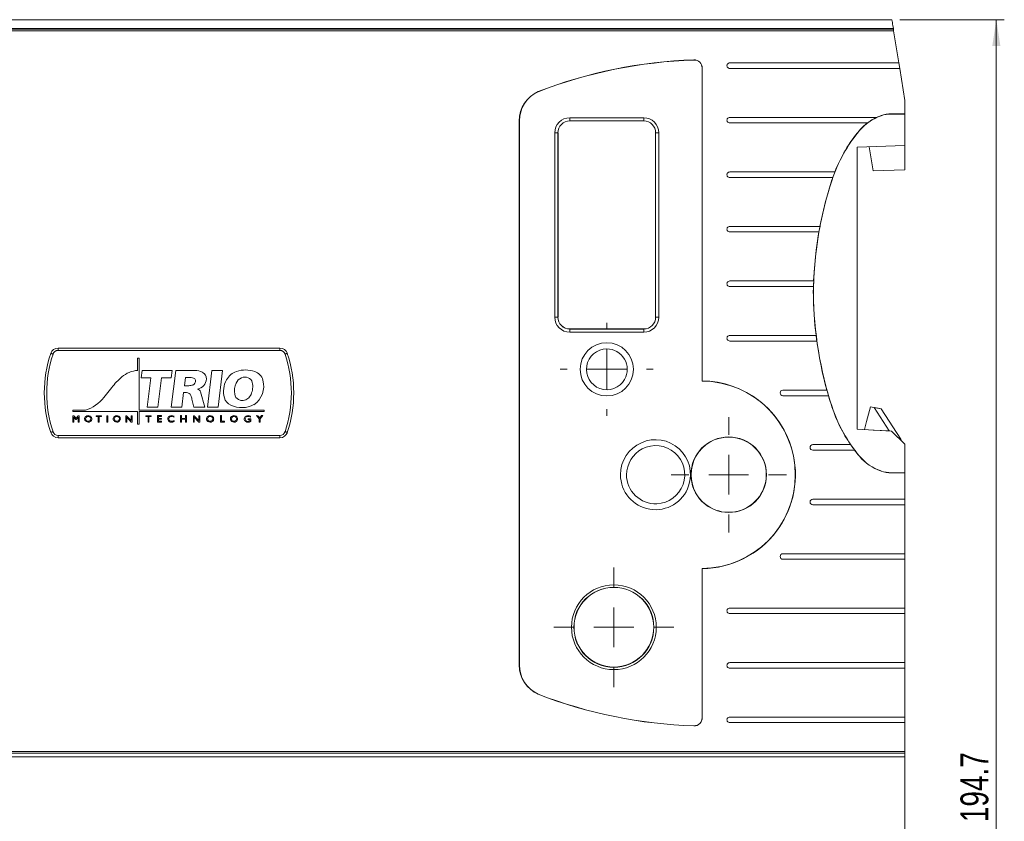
# Model space of a CAD drawing. Header units: millimetres. Extents: x 92 to 332, y 6 to 280.
# Tile 4 of 8: x 209 to 332, y 111 to 212. Entities that reach past the tile are written whole.
import ezdxf

# ---------------------------------------------------------------- set-up
doc = ezdxf.new("R2010")
doc.units = ezdxf.units.MM
doc.styles.add('SLDTEXTSTYLE0', font='TXT', dxfattribs={"width": 0.75})
doc.dimstyles.new('SLDDIMSTYLE0', dxfattribs={"dimtxt": 3.5, "dimasz": 3.302, "dimexe": 0, "dimexo": 0.0625, "dimgap": 0.875, "dimtad": 1, "dimdec": 1, "dimrnd": 1e-09, "dimzin": 12, "dimdsep": 46, "dimtxsty": 'SLDTEXTSTYLE0', "dimsah": 1, "dimcen": 0.09, "dimadec": 0, "dimazin": 3, "dimtfac": 1, "dimtdec": 1, "dimtofl": 0, "dimtmove": 0, "dimatfit": 3, "dimfxl": 1, "dimfrac": 2, "dimtolj": 1, "dimtzin": 12, "dimarcsym": 0})
doc.dimstyles.new('SLDDIMSTYLE1', dxfattribs={"dimtxt": 3.5, "dimasz": 3.302, "dimexe": 0, "dimexo": 0.0625, "dimgap": 0.875, "dimtad": 1, "dimdec": 1, "dimrnd": 1e-09, "dimzin": 12, "dimdsep": 46, "dimtxsty": 'SLDTEXTSTYLE0', "dimsah": 1, "dimcen": 0.09, "dimadec": 0, "dimazin": 3, "dimtfac": 1, "dimtofl": 0, "dimtmove": 0, "dimatfit": 3, "dimfxl": 1, "dimfrac": 2, "dimtolj": 1, "dimtzin": 12, "dimarcsym": 0})

# ---------------------------------------------------------------- blocks, each defined once
blk = doc.blocks.new('*D5')
at = {"color": 7, "linetype": 'Continuous', "lineweight": 0}
for p, q in [((164.57, 131.81), (164.57, 6)), ((321.42, 44.98), (321.42, 6)), ((164.57, 7), (321.42, 7))]:
    blk.add_line(p, q, dxfattribs=at)
for points in [[(164.57, 7), (167.87, 6.5), (167.87, 7.51)], [(321.42, 7), (318.12, 7.51), (318.12, 6.5)]]:
    blk.add_solid(points, dxfattribs=at)
at = {"color": 7, "linetype": 'Continuous', "lineweight": 0, "insert": (236.89, 11.52, 214.08), "char_height": 3.5, "attachment_point": 1, "style": 'SLDTEXTSTYLE0'}
blk.add_mtext('156.9', dxfattribs=at)
blk = doc.blocks.new('*D6')
at = {"color": 7, "linetype": 'Continuous', "lineweight": 0}
for p, q in [((319.29, 211.74), (332.42, 211.74)), ((331.42, 211.74), (331.42, 17.08)), ((317.22, 17.08), (332.42, 17.08))]:
    blk.add_line(p, q, dxfattribs=at)
for points in [[(331.42, 211.74), (330.91, 208.44), (331.93, 208.44)], [(331.42, 17.08), (331.93, 20.39), (330.91, 20.39)]]:
    blk.add_solid(points, dxfattribs=at)
at = {"color": 7, "linetype": 'Continuous', "lineweight": 0, "insert": (326.91, 110.84, 214.08), "char_height": 3.5, "attachment_point": 1, "rotation": 90, "style": 'SLDTEXTSTYLE0'}
blk.add_mtext('194.7', dxfattribs=at)
blk = doc.blocks.new('SW_CENTERMARKSYMBOL_5')
at = {"color": 0, "linetype": 'Continuous', "lineweight": 0}
for p, q in [((0, 5), (0, 5.85)), ((0, 0), (0, 2.5)), ((-5, 0), (-5.85, 0)), ((0, 0), (-2.5, 0)), ((0, 0), (0, -2.5)), ((0, 0), (2.5, 0)), ((5, 0), (5.85, 0)), ((0, -5), (0, -5.85))]:
    blk.add_line(p, q, dxfattribs=at)
blk = doc.blocks.new('SW_CENTERMARKSYMBOL_6')
at = {"color": 0, "linetype": 'Continuous', "lineweight": 0}
for p, q in [((0, 5), (0, 7.25)), ((0, 0), (0, 2.5)), ((-5, 0), (-7.25, 0)), ((0, 0), (-2.5, 0)), ((0, 0), (0, -2.5)), ((0, 0), (2.5, 0)), ((5, 0), (7.25, 0)), ((0, -5), (0, -7.25))]:
    blk.add_line(p, q, dxfattribs=at)
blk = doc.blocks.new('SW_CENTERMARKSYMBOL_7')
at = {"color": 0, "linetype": 'Continuous', "lineweight": 0}
for p, q in [((0, 5), (0, 7.53)), ((0, 0), (0, 2.5)), ((-5, 0), (-7.53, 0)), ((0, 0), (-2.5, 0)), ((0, 0), (0, -2.5)), ((0, 0), (2.5, 0)), ((5, 0), (7.53, 0)), ((0, -5), (0, -7.53))]:
    blk.add_line(p, q, dxfattribs=at)

msp = doc.modelspace()

# ---------------------------------------------------------------- linework, layer by layer
at = {"color": 7, "linetype": 'Continuous', "lineweight": 15}
for p, q in [((167.77, 211.74), (318.29, 211.74)), ((264.28, 211.74), (263.14, 211.74)), ((167.77, 210.64), (318.47, 210.64)), ((318.48, 210.56), (169.03, 210.56)), ((318.47, 210.64), (318.41, 211)), ((318.48, 210.56), (318.47, 210.64)), ((318.51, 210.36), (169.08, 210.36)), ((319.16, 206.31), (318.51, 210.36)), ((293.39, 206.69), (293.39, 206.67)), ((294.44, 205.67), (294.43, 205.67)), ((294.43, 205.67), (294.43, 166.31)), ((294.44, 205.67), (294.44, 166.32)), ((297.9, 206.31), (319.16, 206.31)), ((319.27, 205.61), (297.9, 205.61)), ((319.27, 205.61), (319.16, 206.31)), ((319.92, 201.59), (319.27, 205.61)), ((273.81, 202.71), (273.82, 202.69)), ((319.92, 199.9), (319.92, 201.59)), ((277.78, 199.41), (287.1, 199.41)), ((277.78, 199.41), (277.78, 199.01)), ((287.1, 199.41), (287.1, 199.01)), ((297.9, 199.46), (316.37, 199.46)), ((316.39, 199.46), (316.37, 199.46)), ((316.93, 199.67), (316.93, 199.68)), ((319.92, 199.9), (318.22, 199.9)), ((318.22, 199.88), (318.22, 199.9)), ((319.92, 199.88), (318.22, 199.88)), ((319.92, 199.9), (319.92, 199.88)), ((319.92, 195.91), (319.92, 199.88)), ((271.43, 130.6), (271.43, 199.03)), ((271.43, 199.03), (271.45, 199.03)), ((271.45, 130.6), (271.45, 199.03)), ((277.78, 199.01), (287.1, 199.01)), ((277.78, 199.01), (287.1, 199.01)), ((277.78, 199.01), (277.78, 199.01)), ((287.1, 199.01), (287.1, 199.01)), ((315.19, 198.76), (297.9, 198.76)), ((315.19, 198.76), (315.21, 198.76)), ((315.21, 198.76), (315.2, 198.76)), ((275.9, 174.33), (275.9, 197.53)), ((275.9, 197.53), (276.3, 197.53)), ((276.3, 174.33), (276.3, 197.53)), ((276.3, 197.53), (276.31, 197.53)), ((276.31, 174.33), (276.31, 197.53)), ((288.58, 197.53), (288.98, 197.53)), ((288.58, 197.53), (288.58, 174.33)), ((288.58, 197.53), (288.58, 197.53)), ((288.58, 197.53), (288.58, 174.33)), ((288.98, 197.53), (288.98, 174.33)), ((314.21, 197.8), (314.2, 197.81)), ((313.92, 195.7), (319.92, 195.91)), ((313.92, 195.7), (313.92, 160.25)), ((315.95, 192.73), (315.42, 195.75)), ((319.92, 195.91), (319.92, 192.86)), ((297.9, 192.6), (311.11, 192.6)), ((310.85, 191.9), (297.9, 191.9)), ((310.85, 191.9), (310.86, 191.9)), ((311.12, 192.6), (311.11, 192.6)), ((319.92, 192.86), (315.95, 192.73)), ((310.77, 191.6), (310.75, 191.61)), ((297.9, 185.75), (309.23, 185.75)), ((309.12, 185.05), (309.25, 185.75)), ((309.23, 185.75), (309.25, 185.75)), ((309.25, 185.75), (309.24, 185.75)), ((309.11, 185.05), (297.9, 185.05)), ((309.11, 185.05), (309.12, 185.05)), ((297.9, 178.89), (308.45, 178.89)), ((308.43, 178.19), (308.46, 178.89)), ((308.46, 178.89), (308.45, 178.89)), ((308.45, 178.89), (308.46, 178.89)), ((308.42, 178.19), (297.9, 178.19)), ((308.42, 178.19), (308.41, 177.33)), ((308.43, 177.33), (308.41, 177.33)), ((308.42, 178.19), (308.43, 178.19)), ((275.9, 174.33), (276.3, 174.33)), ((276.3, 174.33), (276.31, 174.33)), ((288.98, 174.33), (288.58, 174.33)), ((288.58, 174.33), (288.58, 174.33)), ((277.78, 172.84), (277.78, 172.85)), ((287.1, 172.85), (277.78, 172.85)), ((277.78, 172.44), (277.78, 172.84)), ((287.1, 172.84), (277.78, 172.84)), ((287.1, 172.44), (277.78, 172.44)), ((287.1, 172.84), (287.1, 172.85)), ((287.1, 172.44), (287.1, 172.84)), ((297.9, 172.04), (308.75, 172.04)), ((308.84, 171.34), (297.9, 171.34)), ((308.76, 172.04), (308.75, 172.04)), ((308.84, 171.34), (308.85, 171.34)), ((212.81, 169.69), (212.81, 169.69)), ((213.46, 170.46), (241.34, 170.46)), ((213.46, 170.16), (213.46, 170.46)), ((213.46, 170.16), (241.34, 170.16)), ((213.46, 170.16), (213.46, 170.16)), ((213.46, 170.16), (241.34, 170.16)), ((241.34, 170.46), (241.34, 170.16)), ((241.34, 170.16), (241.34, 170.16)), ((241.99, 169.69), (241.99, 169.69)), ((223.45, 169.2), (223.64, 169.2)), ((223.45, 167.64), (223.45, 169.2)), ((223.64, 169.2), (223.64, 162.65)), ((223.9, 166.72), (224.01, 167.62)), ((224.01, 167.62), (227.79, 167.62)), ((227.67, 163.03), (228.24, 167.62)), ((227.79, 167.62), (227.68, 166.72)), ((228.24, 167.62), (230.64, 167.62)), ((232.23, 163.03), (232.8, 167.62)), ((232.8, 167.62), (234.13, 167.62)), ((234.13, 167.62), (233.56, 163.04)), ((225.12, 166.72), (223.9, 166.72)), ((224.67, 163.04), (225.12, 166.72)), ((226.47, 166.72), (226, 163.04)), ((227.68, 166.72), (226.47, 166.72)), ((229.33, 165.71), (229.46, 166.76)), ((229.46, 166.76), (229.89, 166.76)), ((294.43, 166.31), (294.44, 166.32)), ((219.2, 164.25), (220.19, 165.49)), ((229.23, 164.85), (229, 163.03)), ((229.59, 164.85), (229.23, 164.85)), ((229.87, 165.71), (229.33, 165.71)), ((231.37, 164.93), (231.89, 163.03)), ((304.59, 165.16), (310.11, 165.16)), ((310.13, 165.16), (310.11, 165.16)), ((230.5, 163.03), (230.28, 164.04)), ((310.31, 164.46), (304.59, 164.46)), ((310.31, 164.46), (310.33, 164.46)), ((215.3, 162.65), (216.89, 162.65)), ((215.3, 162.46), (215.3, 162.65)), ((223.45, 162.46), (215.3, 162.46)), ((223.45, 160.89), (223.45, 162.46)), ((223.64, 162.65), (239.35, 162.65)), ((223.64, 162.46), (223.64, 160.89)), ((239.35, 162.46), (223.64, 162.46)), ((226, 163.04), (224.67, 163.04)), ((229, 163.03), (227.67, 163.03)), ((231.89, 163.03), (230.5, 163.03)), ((233.56, 163.04), (232.23, 163.03)), ((239.35, 162.65), (239.35, 162.46)), ((310.77, 163.06), (310.75, 163.05)), ((315.6, 163.05), (316.04, 162.97)), ((316.92, 162.82), (315.6, 163.05)), ((316.3, 162.93), (316.04, 162.97)), ((319.4, 159.01), (316.92, 162.82)), ((215.32, 161.95), (215.43, 161.95)), ((215.32, 161.15), (215.32, 161.95)), ((215.44, 161.15), (215.32, 161.15)), ((215.43, 161.95), (215.72, 161.62)), ((215.44, 161.77), (215.44, 161.15)), ((215.7, 161.46), (215.44, 161.77)), ((215.72, 161.46), (215.7, 161.46)), ((215.72, 161.62), (215.99, 161.94)), ((215.99, 161.77), (215.72, 161.46)), ((215.99, 161.94), (216.11, 161.95)), ((215.99, 161.15), (215.99, 161.77)), ((216.1, 161.15), (215.99, 161.15)), ((216.11, 161.95), (216.1, 161.15)), ((218.22, 161.85), (218.22, 161.95)), ((218.22, 161.95), (218.92, 161.95)), ((218.51, 161.85), (218.22, 161.85)), ((218.51, 161.15), (218.51, 161.85)), ((218.63, 161.15), (218.51, 161.15)), ((218.63, 161.85), (218.63, 161.15)), ((218.92, 161.85), (218.63, 161.85)), ((218.92, 161.95), (218.92, 161.85)), ((219.58, 161.15), (219.58, 161.95)), ((219.58, 161.95), (219.7, 161.95)), ((219.7, 161.15), (219.58, 161.15)), ((219.7, 161.95), (219.7, 161.15)), ((221.97, 161.95), (222.06, 161.95)), ((221.97, 161.15), (221.97, 161.95)), ((222.08, 161.15), (221.97, 161.15)), ((222.06, 161.95), (222.64, 161.33)), ((222.08, 161.76), (222.08, 161.15)), ((222.65, 161.15), (222.08, 161.76)), ((222.64, 161.95), (222.75, 161.95)), ((222.64, 161.33), (222.64, 161.95)), ((222.75, 161.15), (222.65, 161.15)), ((222.75, 161.95), (222.75, 161.15)), ((224.47, 161.85), (224.47, 161.95)), ((224.47, 161.95), (225.17, 161.95)), ((224.76, 161.85), (224.47, 161.85)), ((224.76, 161.15), (224.76, 161.85)), ((224.88, 161.15), (224.76, 161.15)), ((224.88, 161.85), (224.88, 161.15)), ((225.17, 161.85), (224.88, 161.85)), ((225.17, 161.95), (225.17, 161.85)), ((225.96, 161.96), (226.46, 161.96)), ((225.96, 161.14), (225.96, 161.96)), ((226.47, 161.14), (225.96, 161.14)), ((226.08, 161.85), (226.09, 161.61)), ((226.46, 161.85), (226.08, 161.85)), ((226.09, 161.61), (226.45, 161.61)), ((226.09, 161.5), (226.09, 161.25)), ((226.45, 161.5), (226.09, 161.5)), ((226.09, 161.25), (226.47, 161.25)), ((226.45, 161.61), (226.45, 161.5)), ((226.46, 161.96), (226.46, 161.85)), ((226.47, 161.25), (226.47, 161.14)), ((227.41, 161.22), (227.41, 161.22)), ((228.02, 161.9), (228.02, 161.77)), ((228.03, 161.33), (228.03, 161.21)), ((228.84, 161.96), (228.97, 161.96)), ((228.85, 161.14), (228.84, 161.96)), ((228.97, 161.15), (228.85, 161.14)), ((228.97, 161.96), (228.97, 161.6)), ((228.97, 161.6), (229.47, 161.6)), ((228.97, 161.5), (228.97, 161.15)), ((229.47, 161.5), (228.97, 161.5)), ((229.47, 161.96), (229.6, 161.96)), ((229.47, 161.6), (229.47, 161.96)), ((229.47, 161.14), (229.47, 161.5)), ((229.6, 161.14), (229.47, 161.14)), ((229.6, 161.96), (229.6, 161.14)), ((230.46, 161.95), (230.55, 161.95)), ((230.46, 161.15), (230.46, 161.95)), ((230.57, 161.15), (230.46, 161.15)), ((230.55, 161.95), (231.15, 161.33)), ((230.57, 161.76), (230.57, 161.15)), ((231.16, 161.15), (230.57, 161.76)), ((231.15, 161.33), (231.15, 161.95)), ((231.15, 161.95), (231.26, 161.95)), ((231.26, 161.15), (231.16, 161.15)), ((231.26, 161.95), (231.26, 161.15)), ((233.86, 161.96), (233.98, 161.96)), ((233.86, 161.14), (233.86, 161.96)), ((234.39, 161.14), (233.86, 161.14)), ((233.98, 161.96), (233.98, 161.25)), ((233.98, 161.25), (234.39, 161.25)), ((234.39, 161.25), (234.39, 161.14)), ((237.37, 161.54), (237.67, 161.54)), ((237.37, 161.44), (237.37, 161.54)), ((237.54, 161.44), (237.37, 161.44)), ((237.54, 161.27), (237.54, 161.44)), ((237.65, 161.9), (237.65, 161.77)), ((237.67, 161.54), (237.67, 161.21)), ((238.41, 161.96), (238.57, 161.95)), ((238.74, 161.57), (238.41, 161.96)), ((238.57, 161.95), (238.8, 161.68)), ((238.74, 161.14), (238.74, 161.57)), ((238.87, 161.14), (238.74, 161.14)), ((238.8, 161.68), (239.04, 161.96)), ((239.2, 161.96), (238.87, 161.56)), ((238.87, 161.56), (238.87, 161.14)), ((239.04, 161.96), (239.2, 161.96)), ((212.81, 159.94), (212.81, 159.94)), ((223.64, 160.89), (223.45, 160.89)), ((241.99, 159.94), (241.99, 159.94)), ((318.24, 160.02), (313.92, 160.25)), ((315.92, 160.15), (318.03, 160.04)), ((319.92, 158.35), (318.24, 160.02)), ((213.46, 159.17), (213.46, 159.47)), ((241.34, 159.47), (213.46, 159.47)), ((213.46, 159.47), (213.46, 159.47)), ((241.34, 159.47), (213.46, 159.47)), ((241.34, 159.17), (213.46, 159.17)), ((241.34, 159.17), (241.34, 159.47)), ((241.34, 159.47), (241.34, 159.47)), ((319.4, 159.01), (319.52, 158.75)), ((308.35, 158.31), (313.1, 158.31)), ((313.6, 157.61), (308.35, 157.61)), ((313.11, 158.31), (313.1, 158.31)), ((313.6, 157.61), (313.61, 157.61)), ((319.92, 158.35), (319.92, 154.78)), ((314.21, 156.86), (314.2, 156.85)), ((316.93, 154.99), (316.93, 154.98)), ((318.22, 154.78), (318.22, 154.76)), ((318.22, 154.78), (319.92, 154.78)), ((318.22, 154.76), (319.92, 154.76)), ((319.92, 154.76), (319.92, 154.78)), ((319.92, 154.76), (319.92, 151.45)), ((308.35, 151.45), (319.92, 151.45)), ((319.92, 150.75), (319.92, 151.45)), ((319.92, 150.75), (308.35, 150.75)), ((319.92, 150.75), (319.92, 144.59)), ((304.59, 144.59), (319.92, 144.59)), ((319.92, 143.89), (304.59, 143.89)), ((319.92, 143.89), (319.92, 144.59)), ((319.92, 143.89), (319.92, 137.76)), ((294.44, 142.73), (294.43, 142.75)), ((294.43, 142.75), (294.43, 123.96)), ((294.44, 142.73), (294.44, 123.96)), ((297.9, 137.76), (319.92, 137.76)), ((319.92, 137.06), (319.92, 137.76)), ((319.92, 137.06), (297.9, 137.06)), ((319.92, 137.06), (319.92, 130.9)), ((271.43, 130.6), (271.45, 130.6)), ((297.9, 130.9), (319.92, 130.9)), ((319.92, 130.2), (297.9, 130.2)), ((319.92, 130.2), (319.92, 130.9)), ((319.92, 130.2), (319.92, 124.05)), ((273.81, 126.92), (273.82, 126.94)), ((294.44, 123.96), (294.43, 123.96)), ((297.9, 124.05), (319.92, 124.05)), ((319.92, 123.35), (319.92, 124.05)), ((293.39, 122.94), (293.39, 122.96)), ((319.92, 123.35), (297.9, 123.35)), ((319.92, 123.35), (319.92, 119.73)), ((169.08, 119.73), (319.92, 119.73)), ((319.92, 119.53), (169.08, 119.53)), ((319.92, 119.06), (169.08, 119.06)), ((319.92, 119.53), (319.92, 119.73)), ((319.92, 119.53), (319.92, 119.06)), ((319.92, 119.06), (319.92, 27.76))]:
    msp.add_line(p, q, dxfattribs=at)
at = {"color": 8, "linetype": 'Continuous', "lineweight": 15}
msp.add_line((317.94, 160.04), (316.04, 162.97), dxfattribs=at)
at = {"color": 7, "linetype": 'Continuous', "lineweight": 15, "flags": 128}
for points in [[(318.48, 210.56), (318.48, 210.55), (318.49, 210.52), (318.49, 210.49), (318.5, 210.45), (318.5, 210.41), (318.51, 210.36)], [(310.75, 191.61), (309.9, 188.7), (309.24, 185.75)], [(309.11, 185.05), (308.68, 181.98), (308.45, 178.89)], [(212.53, 169.79), (212.58, 169.77), (212.63, 169.75), (212.68, 169.74), (212.72, 169.72), (212.76, 169.71), (212.79, 169.7), (212.8, 169.7), (212.81, 169.69)], [(242.28, 169.79), (242.22, 169.77), (242.17, 169.75), (242.12, 169.74), (242.08, 169.72), (242.04, 169.71), (242.02, 169.7), (242, 169.7), (241.99, 169.69)], [(315.6, 163.05), (315.11, 161.22), (314.84, 160.2)], [(316.92, 162.82), (316.89, 162.82), (316.79, 162.84), (316.58, 162.88), (316.3, 162.93)], [(212.53, 159.84), (212.58, 159.86), (212.63, 159.88), (212.68, 159.89), (212.72, 159.91), (212.76, 159.92), (212.79, 159.93), (212.8, 159.93), (212.81, 159.94)], [(242.28, 159.84), (242.22, 159.86), (242.17, 159.88), (242.12, 159.89), (242.08, 159.91), (242.04, 159.92), (242.02, 159.93), (242, 159.93), (241.99, 159.94)]]:
    msp.add_lwpolyline(points, dxfattribs=at)
at = {"color": 7, "linetype": 'Continuous', "lineweight": 15}
for centre, radius in [((282.44, 167.78), 3.35), ((297.77, 154.53), 4.75), ((283.33, 135.35), 5.33), ((283.33, 135.35), 5.03), ((283.33, 135.35), 5.01)]:
    msp.add_circle(centre, radius, dxfattribs=at)
for centre, radius, start, end in [((277.76, 204.85), 41.11, 8.6018, 9.6497), ((295.34, 146.99), 59.73, 91.8692, 111.1261), ((295.34, 146.99), 59.71, 91.8691, 111.1283), ((293.43, 205.67), 1.02, 360, 91.8706), ((293.43, 205.67), 1, 0, 91.8706), ((297.9, 205.96), 0.35, 89.9999, 270.0001), ((275.46, 199.04), 4.02, 114.0812, 180.0405), ((275.46, 199.03), 4.01, 114.1882, 179.982), ((277.78, 197.53), 1.88, 90, 180), ((287.1, 197.53), 1.88, 0, 90), ((297.9, 199.11), 0.35, 89.9999, 270.0001), ((318.92, 193.86), 6.13, 108.8567, 140.0686), ((318.92, 193.86), 6.14, 114.2852, 127.1051), ((318.92, 193.86), 6.15, 108.8567, 114.5006), ((318.22, 195.9), 4, 90, 108.8567), ((318.22, 195.9), 3.98, 90, 108.8567), ((277.78, 197.53), 1.48, 90, 180), ((277.78, 197.53), 1.48, 90.0026, 180.0026), ((287.1, 197.53), 1.48, 0, 90), ((287.1, 197.53), 1.48, 0.0028, 90.0025), ((318.92, 193.86), 6.15, 127.2341, 140.0686), ((328.63, 185.73), 18.8, 140.0686, 161.8017), ((328.63, 185.73), 18.82, 140.0686, 158.5786), ((297.9, 192.25), 0.35, 89.9999, 270.0001), ((328.63, 185.73), 18.82, 160.8509, 161.8017), ((328.63, 185.73), 18.81, 158.5661, 160.8398), ((355.27, 176.97), 46.85, 161.7988, 179.5577), ((297.9, 185.4), 0.35, 89.9999, 270.0001), ((297.9, 178.54), 0.35, 89.9999, 270.0001), ((355.29, 177.69), 46.88, 180.4449, 186.9313), ((355.29, 177.69), 46.86, 180.4449, 198.1983), ((277.78, 174.33), 1.88, 180, 270), ((277.78, 174.33), 1.48, 180, 270), ((277.78, 174.33), 1.48, 179.9974, 269.9974), ((287.1, 174.33), 1.88, 270, 0), ((287.1, 174.33), 1.48, 270, 0), ((287.1, 174.33), 1.48, 269.9974, 359.9973), ((297.9, 171.69), 0.35, 89.9999, 270.0001), ((355.29, 177.69), 46.87, 186.9328, 187.7957), ((355.29, 177.69), 46.88, 187.7939, 195.5024), ((227.4, 164.81), 15.68, 161.5134, 198.4866), ((227.4, 164.81), 15.38, 161.5134, 198.4866), ((227.4, 164.81), 15.38, 161.5134, 198.4866), ((213.46, 169.47), 0.99, 90.0004, 161.5128), ((213.46, 169.47), 0.69, 90, 161.5134), ((213.46, 169.47), 0.686, 90, 161.5134), ((241.34, 169.47), 0.99, 18.4865, 90.0002), ((241.34, 169.47), 0.69, 18.4866, 90), ((241.34, 169.47), 0.686, 18.4866, 90), ((227.4, 164.81), 15.38, 341.5134, 18.4866), ((227.4, 164.81), 15.38, 341.5134, 18.4866), ((227.4, 164.81), 15.68, 341.5134, 18.4866), ((282.45, 167.78), 2.57, 90.2913, 330.3084), ((282.45, 167.78), 2.57, 330.328, 90.2718), ((223.68, 164.29), 3.36, 93.7857, 131.0463), ((230.7, 165.69), 1.94, 62.1445, 91.9722), ((231.18, 166.59), 0.913, 358.0872, 62.1445), ((236.62, 165.36), 2.28, 108.6715, 151.193), ((237.03, 164.13), 3.57, 71.216, 108.6715), ((237.67, 166), 1.6, 15.1396, 71.2159), ((228.24, 159.05), 10.31, 131.0467, 141.3143), ((229.89, 164.8), 1.96, 72.567, 90.0001), ((230.2, 166.3), 0.526, 289.7733, 11.7775), ((230.37, 166.33), 0.351, 11.7776, 72.5672), ((230.78, 166.61), 1.32, 278.624, 358.0872), ((237.27, 165), 3.02, 151.193, 195.2436), ((238.06, 165.05), 2.44, 155.7269, 189.6777), ((236.98, 165.57), 1.24, 112.1448, 157.3754), ((236.93, 165.64), 1.16, 69.8749, 111.0889), ((237.05, 165.94), 0.839, 12.5726, 69.8749), ((235.56, 165.61), 2.36, 335.4762, 12.5726), ((236.48, 165.67), 2.83, 304.3983, 15.1396), ((294.36, 154.53), 11.78, 270.32, 89.6799), ((294.35, 154.52), 11.8, 15.7636, 89.5648), ((229.59, 164.27), 0.586, 22.7126, 90.0001), ((229.87, 167.2), 1.48, 270, 289.7733), ((230.87, 164.79), 0.525, 15.2522, 77.8261), ((304.59, 164.81), 0.35, 90, 270), ((355.29, 177.69), 46.87, 195.5065, 196.3965), ((215.34, 167.35), 4.96, 288.2669, 321.3145), ((227.62, 163.44), 2.72, 12.5766, 22.7128), ((235.77, 164.59), 1.46, 195.2436, 245.076), ((236.56, 164.79), 0.917, 189.6778, 242.2132), ((236.63, 164.92), 1.06, 242.2131, 309.5561), ((236.36, 165.24), 1.48, 309.5562, 335.4762), ((355.29, 177.69), 46.88, 196.3921, 198.1983), ((236.54, 166.26), 3.3, 245.076, 297.7864), ((328.63, 168.93), 18.82, 198.1983, 214.3724), ((328.63, 168.93), 18.8, 198.1983, 219.9314), ((217.17, 161.55), 0.389, 127.1173, 236.5458), ((217.2, 161.55), 0.293, 121.5099, 233.2465), ((217.24, 161.46), 0.498, 57.7115, 127.1173), ((217.24, 161.64), 0.505, 236.5458, 300.9155), ((217.24, 161.6), 0.355, 233.2458, 303.4186), ((217.24, 161.49), 0.365, 62.0515, 121.5101), ((217.27, 161.55), 0.296, 303.4182, 62.0517), ((217.3, 161.55), 0.393, 300.9158, 57.7117), ((220.77, 161.55), 0.389, 127.1172, 236.5459), ((220.8, 161.55), 0.293, 121.5102, 233.2463), ((220.84, 161.46), 0.498, 57.7115, 127.1172), ((220.83, 161.64), 0.505, 236.5459, 300.9159), ((220.83, 161.6), 0.355, 233.2464, 303.4182), ((220.83, 161.49), 0.365, 62.0517, 121.5104), ((220.87, 161.55), 0.296, 303.418, 62.0519), ((220.89, 161.55), 0.393, 300.9149, 57.7124), ((227.62, 161.55), 0.387, 118.4009, 238.4009), ((227.66, 161.55), 0.296, 105.04, 252.7042), ((227.73, 161.74), 0.609, 238.5318, 299.763), ((227.74, 161.32), 0.64, 63.2701, 118.4009), ((227.74, 161.8), 0.561, 252.7044, 302.0157), ((227.73, 161.29), 0.568, 58.5887, 105.0402), ((232.5, 161.55), 0.389, 127.1172, 236.5458), ((232.53, 161.55), 0.293, 121.5099, 233.2463), ((232.57, 161.46), 0.498, 57.7115, 127.1172), ((232.57, 161.64), 0.505, 236.5457, 300.9158), ((232.57, 161.6), 0.355, 233.2464, 303.4183), ((232.57, 161.49), 0.365, 62.0515, 121.5101), ((232.6, 161.55), 0.296, 303.4182, 62.0518), ((232.63, 161.55), 0.393, 300.9153, 57.712), ((235.5, 161.55), 0.389, 127.1173, 236.5457), ((235.53, 161.55), 0.293, 121.5099, 233.2465), ((235.57, 161.46), 0.498, 57.7115, 127.1173), ((235.57, 161.64), 0.505, 236.5458, 300.9155), ((235.57, 161.6), 0.355, 233.2458, 303.4186), ((235.57, 161.49), 0.365, 62.0515, 121.5101), ((235.6, 161.55), 0.296, 303.4182, 62.0517), ((235.63, 161.55), 0.393, 300.9158, 57.7116), ((237.24, 161.55), 0.387, 118.4009, 238.5321), ((237.28, 161.55), 0.296, 105.0401, 252.7041), ((237.36, 161.74), 0.609, 238.5318, 300.6848), ((237.36, 161.32), 0.64, 63.2701, 118.401), ((237.36, 161.8), 0.561, 252.7045, 288.4711), ((237.35, 161.29), 0.568, 58.5882, 105.0403), ((213.46, 160.16), 0.99, 198.4872, 269.9995), ((213.46, 160.16), 0.69, 198.4866, 270), ((213.46, 160.16), 0.686, 198.4866, 270), ((241.34, 160.16), 0.69, 270, 341.5134), ((241.34, 160.16), 0.686, 270, 341.5134), ((241.34, 160.16), 0.99, 269.9998, 341.5135), ((288.56, 154.53), 4.4, 341.2802, 180), ((297.77, 154.53), 4.73, 90.0095, 210.0114), ((297.77, 154.53), 4.73, 289.651, 90.0102), ((288.58, 154.53), 3.65, 117.3181, 180.01), ((288.58, 154.53), 3.66, 272.3349, 117.3136), ((294.36, 154.53), 11.8, 270.4014, 15.7389), ((308.35, 157.96), 0.35, 90, 270), ((328.63, 168.93), 18.81, 214.3979, 217.0245), ((328.63, 168.93), 18.82, 216.9964, 219.9314), ((318.92, 160.8), 6.15, 219.9314, 251.1433), ((318.92, 160.8), 6.13, 219.9314, 251.1433), ((318.22, 158.76), 3.98, 251.1433, 270), ((318.22, 158.76), 4, 251.1433, 270), ((288.56, 154.53), 4.4, 180, 341.2803), ((288.58, 154.53), 3.66, 179.9921, 272.3281), ((297.77, 154.53), 4.73, 210.0082, 289.653), ((308.35, 151.1), 0.35, 90, 270), ((304.59, 144.24), 0.35, 90, 270), ((297.9, 137.41), 0.35, 89.9999, 270.0001), ((275.46, 130.59), 4.02, 179.9594, 245.9189), ((275.46, 130.6), 4.01, 180.0181, 245.8118), ((297.9, 130.55), 0.35, 89.9999, 270.0001), ((295.34, 182.64), 59.73, 248.8739, 268.1308), ((295.34, 182.63), 59.71, 248.8717, 268.1309), ((293.43, 123.96), 1.02, 268.1294, 0), ((293.43, 123.96), 1, 268.1294, 0), ((297.9, 123.7), 0.35, 89.9999, 270.0001)]:
    msp.add_arc(centre, radius, start, end, dxfattribs=at)

# ---------------------------------------------------------------- block references
at = {"color": 7, "linetype": 'Continuous', "lineweight": 0}
for name, p in [('SW_CENTERMARKSYMBOL_5', (282.44, 167.78)), ('SW_CENTERMARKSYMBOL_6', (297.77, 154.53)), ('SW_CENTERMARKSYMBOL_7', (283.33, 135.35))]:
    msp.add_blockref(name, p, dxfattribs=at)

# ---------------------------------------------------------------- dimensions: what is measured, and where the dimension line sits
dim = msp.add_linear_dim(base=(331.42, 17.08), p1=(318.29, 211.74), p2=(319.04, 17.08), angle=90, dimstyle='SLDDIMSTYLE0', dxfattribs=at)
dim.commit()
dim.dimension.update_dxf_attribs({"geometry": '*D6', "text_midpoint": (331.42, 118.08), "dimtype": 160})
dim = msp.add_linear_dim(base=(321.42103218, 7.00440225), p1=(164.57103218, 132.81465503), p2=(321.42103218, 45.97921127), dimstyle='SLDDIMSTYLE1', dxfattribs=at)
dim.commit()
dim.dimension.update_dxf_attribs({"geometry": '*D5', "text_midpoint": (244.12726701, 7.00440225), "dimtype": 160})

doc.saveas('drawing.dxf')
